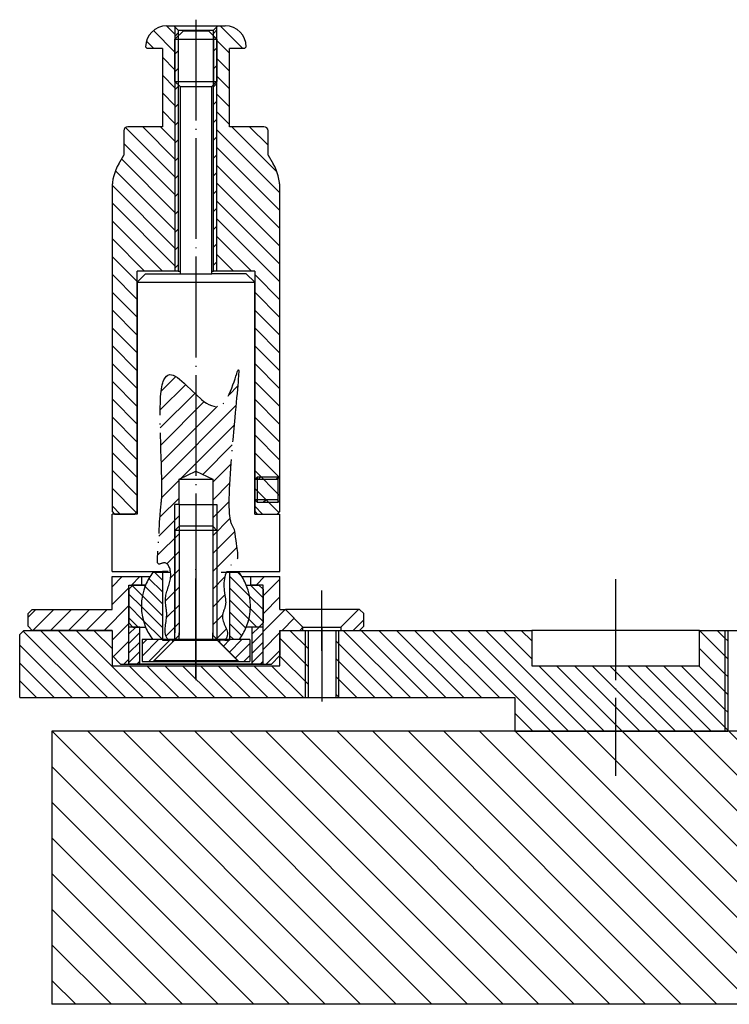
# Model space of a CAD drawing. Extents: x -1763 to 4575, y -3429 to 1051.
# Tile 4 of 174: x -343 to -258, y -2472 to -2355. Entities that reach past the tile are written whole.
import ezdxf

# ---------------------------------------------------------------- set-up
doc = ezdxf.new("R2010")
doc.units = 0
doc.linetypes.add('DOT_CENTER', pattern=[14, 12, -1, 0, -1])
doc.layers.get('0').update_dxf_attribs({"linetype": 'CONTINUOUS'})
doc.layers.add('1', color=7, linetype='CONTINUOUS')
pattern_1 = [(135, (-1142.240062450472, -11457.86251876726), (-1.0606601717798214, -1.0606601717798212), [])]
pattern_2 = [(45, (-1424.046086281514, -11558.22131712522), (-1.0606601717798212, 1.0606601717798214), [])]
pattern_3 = [(45, (-1106.595307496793, -11706.07448214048), (-1.0606601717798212, 1.0606601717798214), [])]
pattern_4 = [(45, (-1273.451088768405, -11577.19041191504), (-0.7071067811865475, 0.7071067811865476), [])]
pattern_5 = [(45, (-1142.240062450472, -11457.86251876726), (-0.565685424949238, 0.565685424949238), [])]
pattern_6 = [(135, (-1142.240062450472, -11457.86251876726), (-0.7071067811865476, -0.7071067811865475), [])]

# ---------------------------------------------------------------- blocks, each defined once
blk = doc.blocks.new('Z-STACK', base_point=(-660.9662464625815, -2583.473641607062))
at = {"layer": '1', "linetype": 'CONTINUOUS'}
h = blk.add_hatch(dxfattribs=at)
h.set_pattern_fill('USER', color=3, scale=1.5, angle=135, pattern_type=0)
h.set_pattern_definition(pattern_1)
edge = h.paths.add_edge_path()
edge.add_line((-325.7027139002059, -2367.710077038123), (-329.7027139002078, -2367.710077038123))
edge.add_arc((-329.7027139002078, -2368.210077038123), 0.5, 90, 180)
edge.add_line((-330.2027139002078, -2368.210077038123), (-330.2027139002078, -2371.085205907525))
edge.add_line((-330.2027139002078, -2371.085205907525), (-330.7988663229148, -2372.117772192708))
edge.add_arc((-325.6027139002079, -2375.117772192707), 5.999999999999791, 150.0000000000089, 180)
edge.add_line((-331.6027139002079, -2375.117772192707), (-331.6027139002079, -2413.510077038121))
edge.add_line((-331.6027139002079, -2413.510077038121), (-331.3027139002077, -2413.810077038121))
edge.add_line((-331.3027139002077, -2413.810077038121), (-328.9027139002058, -2413.810077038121))
edge.add_line((-328.9027139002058, -2413.810077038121), (-328.602713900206, -2413.510077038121))
edge.add_line((-328.602713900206, -2413.510077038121), (-328.602713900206, -2384.910077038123))
edge.add_line((-328.602713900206, -2384.910077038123), (-324.1027139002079, -2384.910077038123))
edge.add_line((-324.1027139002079, -2384.910077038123), (-324.1027139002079, -2355.81007703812))
edge.add_line((-324.1027139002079, -2355.81007703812), (-324.2027139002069, -2355.710077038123))
edge.add_line((-324.2027139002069, -2355.710077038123), (-325.1027139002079, -2355.710077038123))
edge.add_arc((-325.1027139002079, -2358.210077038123), 2.5, 90, 179.9999999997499)
edge.add_line((-327.6027139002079, -2358.210077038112), (-327.4027139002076, -2358.410077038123))
edge.add_line((-327.4027139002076, -2358.410077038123), (-325.6027139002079, -2358.410077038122))
edge.add_line((-325.6027139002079, -2358.410077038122), (-325.6027139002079, -2367.710077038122))
edge.add_line((-325.6027139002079, -2367.710077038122), (-325.7027139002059, -2367.710077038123))
h = blk.add_hatch(dxfattribs=at)
h.set_pattern_fill('USER', color=3, scale=1.5, angle=45, pattern_type=0)
h.set_pattern_definition(pattern_2)
h.paths.add_polyline_path([(-323.7027139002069, -2356.210077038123), (-323.7027139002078, -2384.910077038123), (-324.1027139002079, -2384.910077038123), (-324.1027139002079, -2355.81007703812)])
h = blk.add_hatch(dxfattribs=at)
h.set_pattern_fill('USER', color=3, scale=1.5, angle=45, pattern_type=0)
h.set_pattern_definition(pattern_2)
h.paths.add_polyline_path([(-319.5027139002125, -2356.210077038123), (-319.5027139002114, -2384.910077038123), (-319.1027139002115, -2384.910077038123), (-319.1027139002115, -2355.81007703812)])
h = blk.add_hatch(dxfattribs=at)
h.set_pattern_fill('USER', color=3, scale=1.5, angle=135, pattern_type=0)
h.set_pattern_definition(pattern_1)
edge = h.paths.add_edge_path()
edge.add_line((-317.5027139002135, -2367.710077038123), (-313.5027139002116, -2367.710077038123))
edge.add_arc((-313.5027139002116, -2368.210077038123), 0.5, 360, 450, ccw=False)
edge.add_line((-313.0027139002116, -2368.210077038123), (-313.0027139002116, -2371.085205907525))
edge.add_line((-313.0027139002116, -2371.085205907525), (-312.4065614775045, -2372.117772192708))
edge.add_arc((-317.6027139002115, -2375.117772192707), 6, 360, 389.99999999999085, ccw=False)
edge.add_line((-311.6027139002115, -2375.117772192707), (-311.6027139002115, -2413.510077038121))
edge.add_line((-311.6027139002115, -2413.510077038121), (-311.9027139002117, -2413.810077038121))
edge.add_line((-311.9027139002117, -2413.810077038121), (-314.3027139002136, -2413.810077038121))
edge.add_line((-314.3027139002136, -2413.810077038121), (-314.6027139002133, -2413.510077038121))
edge.add_line((-314.6027139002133, -2413.510077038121), (-314.6027139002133, -2384.910077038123))
edge.add_line((-314.6027139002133, -2384.910077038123), (-319.1027139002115, -2384.910077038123))
edge.add_line((-319.1027139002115, -2384.910077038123), (-319.1027139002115, -2355.81007703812))
edge.add_line((-319.1027139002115, -2355.81007703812), (-319.0027139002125, -2355.710077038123))
edge.add_line((-319.0027139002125, -2355.710077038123), (-318.1027139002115, -2355.710077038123))
edge.add_arc((-318.1027139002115, -2358.210077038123), 2.5, 360.0000000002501, 450, ccw=False)
edge.add_line((-315.6027139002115, -2358.210077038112), (-315.8027139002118, -2358.410077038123))
edge.add_line((-315.8027139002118, -2358.410077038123), (-317.6027139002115, -2358.410077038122))
edge.add_line((-317.6027139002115, -2358.410077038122), (-317.6027139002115, -2367.710077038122))
edge.add_line((-317.6027139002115, -2367.710077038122), (-317.5027139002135, -2367.710077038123))
h = blk.add_hatch(dxfattribs=at)
h.set_pattern_fill('USER', color=1, scale=1.5, angle=45, pattern_type=0)
h.set_pattern_definition([(45, (-910.5536839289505, -11564.75043073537), (-1.0606601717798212, 1.0606601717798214), [])])
edge = h.paths.add_edge_path()
edge.add_line((-324.9025561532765, -2428.810077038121), (-324.2027139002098, -2428.810077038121))
edge.add_line((-324.2027139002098, -2428.810077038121), (-323.6027139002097, -2428.210077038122))
edge.add_line((-323.6027139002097, -2428.210077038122), (-323.6027139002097, -2412.660077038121))
edge.add_line((-323.6027139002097, -2412.660077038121), (-323.6027139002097, -2409.660077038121))
edge.add_line((-323.6027139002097, -2409.660077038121), (-321.6027139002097, -2408.716701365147))
edge.add_line((-321.6027139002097, -2408.716701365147), (-319.6027139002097, -2409.660077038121))
edge.add_line((-319.6027139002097, -2409.660077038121), (-319.6027139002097, -2428.210077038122))
edge.add_line((-319.6027139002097, -2428.210077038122), (-319.0027139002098, -2428.810077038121))
edge.add_line((-319.0027139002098, -2428.810077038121), (-318.1531259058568, -2428.810077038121))
edge.add_spline(control_points=[(-318.1531259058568, -2428.810077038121), (-317.60661495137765, -2428.1724306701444), (-318.072493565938, -2427.2868589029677), (-318.55369155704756, -2426.129480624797), (-318.3050991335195, -2425.3353830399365), (-318.036951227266, -2424.655344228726), (-318.07091648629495, -2423.8972992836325), (-318.2888379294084, -2422.8080477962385), (-318.3392014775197, -2421.335600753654), (-317.7077846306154, -2420.0549324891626), (-317.06016608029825, -2419.5996443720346), (-316.71970514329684, -2419.346107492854), (-316.56467664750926, -2418.6347535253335), (-316.88164748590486, -2417.4261789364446), (-316.73980855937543, -2416.035333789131), (-317.45402182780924, -2414.9549722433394), (-317.7073741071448, -2413.623794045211), (-317.6684862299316, -2411.463600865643), (-317.5082166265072, -2408.4422974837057), (-317.25275108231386, -2405.017103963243), (-316.8436048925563, -2401.726789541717), (-316.8561872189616, -2399.0004168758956), (-316.2571323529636, -2397.478948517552), (-316.7463563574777, -2396.393546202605), (-316.97083375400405, -2398.2462662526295), (-317.4642113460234, -2399.043921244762), (-317.9813586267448, -2400.483925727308), (-319.2187603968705, -2401.218708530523), (-320.5005051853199, -2400.5777426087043), (-321.57759610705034, -2399.6360297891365), (-322.6897079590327, -2398.5247597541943), (-323.6158016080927, -2397.643095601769), (-324.7658423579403, -2396.9735160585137), (-325.78528926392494, -2398.1826571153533), (-325.8021001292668, -2400.149156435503), (-325.9069242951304, -2402.9488004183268), (-325.76975395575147, -2406.169621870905), (-325.6829736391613, -2409.210825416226), (-325.60843392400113, -2411.351408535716), (-325.76233565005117, -2412.7281903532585), (-325.8980520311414, -2413.979298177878), (-325.95194690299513, -2415.730162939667), (-326.1249463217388, -2417.599277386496), (-326.101564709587, -2418.8147810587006), (-326.3010116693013, -2419.642941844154), (-325.73551930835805, -2419.7963939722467), (-325.1957018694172, -2419.4454225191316), (-324.63372373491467, -2420.2781508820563), (-324.5380532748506, -2421.2791340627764), (-324.89002409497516, -2422.495713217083), (-325.29748488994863, -2423.6737528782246), (-325.181482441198, -2424.8175573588), (-324.92786383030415, -2426.5012979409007), (-325.5986791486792, -2427.854227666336), (-324.9025561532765, -2428.810077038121)], knot_values=[0, 0, 0, 0, 1.94983164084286, 2.89553066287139, 3.61290988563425, 4.35755221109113, 5.08230400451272, 5.83782253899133, 7.70428766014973, 9.42948111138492, 9.77185134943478, 10.08690605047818, 10.67119081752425, 11.78194128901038, 13.8645257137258, 14.57980330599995, 15.58535210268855, 17.86284220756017, 21.05866587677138, 24.66298182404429, 28.15802834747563, 31.02408407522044, 32.74144431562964, 32.97494305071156, 34.01228434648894, 35.58225840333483, 37.03595200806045, 38.19579368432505, 39.41195732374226, 40.95146204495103, 42.59340975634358, 44.02719252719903, 45.01180051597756, 45.94910358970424, 47.98517825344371, 50.89659140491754, 54.35732613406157, 57.64520978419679, 60.0358984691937, 60.76071429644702, 61.79985671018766, 63.80513068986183, 66.05676460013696, 67.25514076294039, 67.76474027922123, 68.13322167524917, 68.69109814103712, 69.42432047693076, 70.47422845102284, 71.80601103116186, 73.13628110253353, 74.1724341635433, 75.20480206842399, 78.22491359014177, 78.22491359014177, 78.22491359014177, 78.22491359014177], degree=3, periodic=0)
h = blk.add_hatch(dxfattribs=at)
h.set_pattern_fill('USER', color=1, scale=1.5, angle=45, pattern_type=0)
h.set_pattern_definition([(45, (-1142.240062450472, -11457.86251876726), (-1.0606601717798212, 1.0606601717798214), [])])
h.paths.add_polyline_path([(-312.1027139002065, -2409.710077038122), (-311.8027139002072, -2409.710077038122), (-311.8027139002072, -2409.410077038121), (-312.1027139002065, -2409.410077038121), (-314.302713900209, -2409.410077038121), (-314.302713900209, -2409.710077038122)])
h = blk.add_hatch(dxfattribs=at)
h.set_pattern_fill('USER', color=1, scale=1.5, angle=45, pattern_type=0)
h.set_pattern_definition([(45, (-1114.795667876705, -11416.75763829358), (-1.0606601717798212, 1.0606601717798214), [])])
h.paths.add_polyline_path([(-312.1027139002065, -2412.410077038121), (-311.8027139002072, -2412.410077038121), (-311.8027139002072, -2412.110077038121), (-312.1027139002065, -2412.110077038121), (-314.302713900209, -2412.110077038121), (-314.302713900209, -2412.410077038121)])
h = blk.add_hatch(dxfattribs=at)
h.set_pattern_fill('USER', color=1, angle=135, pattern_type=0)
h.set_pattern_definition(pattern_6)
edge = h.paths.add_edge_path()
edge.add_line((-325.6027139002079, -2428.760077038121), (-326.7261892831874, -2428.760077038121))
edge.add_arc((-321.6027139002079, -2424.760077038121), 6.5, 202.61986494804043, 217.97987244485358, ccw=False)
edge.add_arc((-321.6027139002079, -2424.760077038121), 6.5, 517.3801350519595, 202.61986494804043, ccw=False)
edge.add_arc((-321.6027139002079, -2424.760077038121), 6.499999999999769, 502.0201275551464, 517.3801350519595, ccw=False)
edge.add_line((-326.7261892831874, -2420.760077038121), (-325.6027139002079, -2420.760077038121))
edge.add_line((-325.6027139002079, -2420.760077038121), (-325.6027139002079, -2428.760077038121))
h = blk.add_hatch(dxfattribs=at)
h.set_pattern_fill('USER', color=1, angle=135, pattern_type=0)
h.set_pattern_definition(pattern_6)
edge = h.paths.add_edge_path()
edge.add_line((-316.4792385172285, -2428.760077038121), (-317.6027139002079, -2428.760077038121))
edge.add_line((-317.6027139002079, -2428.760077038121), (-317.6027139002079, -2420.760077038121))
edge.add_line((-317.6027139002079, -2420.760077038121), (-316.4792385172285, -2420.760077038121))
edge.add_arc((-321.6027139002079, -2424.760077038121), 6.5, 382.61986494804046, 397.9798724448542, ccw=False)
edge.add_arc((-321.6027139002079, -2424.760077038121), 6.5, 337.38013505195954, 382.61986494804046, ccw=False)
edge.add_arc((-321.6027139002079, -2424.760077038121), 6.499999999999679, 322.0201275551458, 337.38013505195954, ccw=False)
h = blk.add_hatch(dxfattribs=at)
h.set_pattern_fill('USER', color=1, scale=1.5, angle=45, pattern_type=0)
h.set_pattern_definition(pattern_3)
h.paths.add_polyline_path([(-341.6027139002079, -2425.660077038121), (-341.1027139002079, -2425.160077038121), (-331.6027139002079, -2425.160077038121), (-331.6027139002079, -2421.260077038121), (-328.1027139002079, -2421.260077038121), (-328.1027139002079, -2422.260077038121), (-329.6027139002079, -2422.260077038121), (-329.6027139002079, -2431.660077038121), (-330.6027139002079, -2431.660077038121), (-331.6027139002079, -2430.660077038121), (-331.6027139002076, -2427.660077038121), (-341.1027139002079, -2427.660077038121), (-341.6027139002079, -2427.160077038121)])
h = blk.add_hatch(dxfattribs=at)
h.set_pattern_fill('USER', color=1, angle=135, pattern_type=0)
h.set_pattern_definition(pattern_6)
edge = h.paths.add_edge_path()
edge.add_line((-327.6027139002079, -2427.260077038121), (-329.1027139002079, -2427.260077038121))
edge.add_line((-329.1027139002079, -2427.260077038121), (-329.6027139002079, -2426.760077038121))
edge.add_line((-329.6027139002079, -2426.760077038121), (-329.6027139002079, -2422.760077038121))
edge.add_line((-329.6027139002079, -2422.760077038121), (-329.1027139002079, -2422.260077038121))
edge.add_line((-329.1027139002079, -2422.260077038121), (-327.6027139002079, -2422.260077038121))
edge.add_arc((-321.6027139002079, -2424.760077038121), 6.5, 157.38013505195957, -157.38013505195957)
h = blk.add_hatch(dxfattribs=at)
h.set_pattern_fill('USER', color=1, angle=135, pattern_type=0)
h.set_pattern_definition(pattern_6)
edge = h.paths.add_edge_path()
edge.add_line((-314.1027139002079, -2427.260077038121), (-315.6027139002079, -2427.260077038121))
edge.add_arc((-321.6027139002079, -2424.760077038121), 6.5, -22.61986494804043, 22.61986494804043)
edge.add_line((-315.6027139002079, -2422.260077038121), (-314.1027139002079, -2422.260077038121))
edge.add_line((-314.1027139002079, -2422.260077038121), (-313.6027139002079, -2422.760077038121))
edge.add_line((-313.6027139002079, -2422.760077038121), (-313.6027139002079, -2426.760077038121))
edge.add_line((-313.6027139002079, -2426.760077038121), (-314.1027139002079, -2427.260077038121))
h = blk.add_hatch(dxfattribs=at)
h.set_pattern_fill('USER', color=1, scale=1.5, angle=45, pattern_type=0)
h.set_pattern_definition(pattern_3)
h.paths.add_polyline_path([(-313.6027139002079, -2422.260077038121), (-315.1027139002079, -2422.260077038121), (-315.1027139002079, -2421.260077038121), (-311.6027139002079, -2421.260077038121), (-311.6027139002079, -2425.160077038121), (-310.9527139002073, -2425.160077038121), (-308.8527139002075, -2427.260077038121), (-308.8527139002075, -2427.660077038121), (-311.6027139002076, -2427.660077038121), (-311.6027139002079, -2430.660077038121), (-312.6027139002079, -2431.660077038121), (-313.6027139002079, -2431.660077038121)])
h = blk.add_hatch(dxfattribs=at)
h.set_pattern_fill('USER', color=1, scale=1.5, angle=45, pattern_type=0)
h.set_pattern_definition(pattern_3)
h.paths.add_polyline_path([(-302.2527139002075, -2425.160077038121), (-302.1027139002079, -2425.160077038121), (-301.6027139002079, -2425.660077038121), (-301.6027139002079, -2427.160077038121), (-302.1027139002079, -2427.660077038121), (-304.3527139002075, -2427.660077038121), (-304.3527139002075, -2427.260077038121)])
h = blk.add_hatch(dxfattribs=at)
h.set_pattern_fill('USER', color=4, scale=1.5, angle=135, pattern_type=0)
h.set_pattern_definition(pattern_1)
h.paths.add_polyline_path([(-308.2527139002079, -2435.660077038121), (-342.6027139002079, -2435.660077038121), (-342.6027139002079, -2428.160077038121), (-342.1027139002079, -2427.660077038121), (-331.6027139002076, -2427.660077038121), (-331.6027139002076, -2431.860077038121), (-311.6027139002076, -2431.860077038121), (-311.6027139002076, -2427.660077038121), (-308.2527139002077, -2427.660077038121)])
h = blk.add_hatch(dxfattribs=at)
h.set_pattern_fill('USER', color=1, scale=0.8, angle=45, pattern_type=0)
h.set_pattern_definition(pattern_5)
h.paths.add_polyline_path([(-328.302713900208, -2431.660077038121), (-329.6027139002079, -2431.660077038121), (-329.6027139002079, -2427.260077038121), (-328.302713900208, -2427.260077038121)])
h = blk.add_hatch(dxfattribs=at)
h.set_pattern_fill('USER', color=1, scale=0.8, angle=45, pattern_type=0)
h.set_pattern_definition(pattern_5)
h.paths.add_polyline_path([(-313.6027139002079, -2431.660077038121), (-314.9027139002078, -2431.660077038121), (-314.9027139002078, -2427.260077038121), (-313.6027139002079, -2427.260077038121)])
h = blk.add_hatch(dxfattribs=at)
h.set_pattern_fill('USER', color=4, scale=1.5, angle=135, pattern_type=0)
h.set_pattern_definition(pattern_1)
h.paths.add_polyline_path([(-258.6027139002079, -2439.660077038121), (-283.6027139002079, -2439.660077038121), (-283.6027139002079, -2435.660077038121), (-304.9527139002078, -2435.660077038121), (-304.9527139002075, -2427.660077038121), (-281.6027139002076, -2427.660077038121), (-281.6027139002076, -2431.860077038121), (-261.6027139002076, -2431.860077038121), (-261.6027139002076, -2427.660077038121), (-258.6027139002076, -2427.660077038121)])
h = blk.add_hatch(dxfattribs=at)
h.set_pattern_fill('USER', color=4, scale=1.5, angle=135, pattern_type=0)
h.set_pattern_definition(pattern_1)
h.paths.add_polyline_path([(-258.2527139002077, -2427.660077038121), (-258.6027139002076, -2427.660077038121), (-258.6027139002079, -2439.660077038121), (-258.2527139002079, -2439.660077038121)])
h = blk.add_hatch(dxfattribs=at)
h.set_pattern_fill('USER', color=1, angle=45, pattern_type=0)
h.set_pattern_definition(pattern_4)
h.paths.add_polyline_path([(-324.4027139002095, -2429.060077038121), (-326.7027139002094, -2431.360077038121), (-328.0027139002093, -2431.360077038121), (-328.0027139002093, -2428.76007703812), (-324.4027139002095, -2428.760077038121)])
h = blk.add_hatch(dxfattribs=at)
h.set_pattern_fill('USER', color=1, angle=45, pattern_type=0)
h.set_pattern_definition(pattern_4)
h.paths.add_polyline_path([(-315.2027139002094, -2428.760077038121), (-315.2027139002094, -2431.360077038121), (-316.5027139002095, -2431.360077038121), (-318.8027139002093, -2429.060077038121), (-318.8027139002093, -2428.760077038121)])
h = blk.add_hatch(dxfattribs=at)
h.set_pattern_fill('USER', color=1, scale=3, angle=135, pattern_type=0)
h.set_pattern_definition([(135, (-1142.240062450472, -11457.86251876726), (-2.121320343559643, -2.1213203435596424), [])])
h.paths.add_polyline_path([(-211.7739039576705, -2439.660077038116), (-226.6027139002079, -2439.660077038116), (-226.6027139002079, -2455.660077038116), (-229.1027139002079, -2456.460077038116), (-231.6027139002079, -2455.660077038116), (-231.6027139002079, -2439.660077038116), (-338.7739039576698, -2439.660077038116), (-338.7739039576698, -2472.160077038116), (-211.7739039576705, -2472.160077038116)])
at = {"color": 1, "linetype": 'CONTINUOUS'}
for p, q in [((-338.7739039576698, -2439.660077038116), (-338.7739039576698, -2472.160077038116)), ((-231.6027139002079, -2439.660077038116), (-338.7739039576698, -2439.660077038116)), ((-211.7739039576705, -2472.160077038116), (-338.7739039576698, -2472.160077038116))]:
    blk.add_line(p, q, dxfattribs=at)
at = {"layer": '1', "color": 1, "linetype": 'DOT_CENTER'}
for p, q in [((-321.6027139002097, -2354.972901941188), (-321.6027139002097, -2430.493211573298)), ((-321.6027139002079, -2433.466130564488), (-321.6027139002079, -2420.227636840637)), ((-306.6027139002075, -2430.077421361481), (-306.6027139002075, -2422.905945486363)), ((-321.6027139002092, -2427.2181052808), (-321.6027139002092, -2432.258900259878))]:
    blk.add_line(p, q, dxfattribs=at)
at = {"layer": '1', "color": 3, "linetype": 'CONTINUOUS'}
for p, q in [((-325.1027139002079, -2355.710077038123), (-324.2027139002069, -2355.710077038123)), ((-324.2027139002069, -2355.710077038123), (-321.6027139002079, -2355.710077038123)), ((-324.2027139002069, -2355.710077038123), (-324.1027139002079, -2355.81007703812)), ((-324.1027139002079, -2355.81007703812), (-324.1027139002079, -2384.910077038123)), ((-324.1027139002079, -2355.81007703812), (-323.7027139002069, -2356.210077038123)), ((-323.7027139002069, -2356.210077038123), (-323.7027139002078, -2384.910077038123)), ((-323.7027139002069, -2356.210077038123), (-321.6027139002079, -2356.210077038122)), ((-321.6027139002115, -2355.710077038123), (-319.0027139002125, -2355.710077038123)), ((-321.6027139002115, -2356.210077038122), (-319.5027139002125, -2356.210077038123)), ((-319.5027139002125, -2356.210077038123), (-319.1027139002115, -2355.81007703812)), ((-319.5027139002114, -2384.910077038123), (-319.5027139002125, -2356.210077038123)), ((-319.1027139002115, -2355.81007703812), (-319.0027139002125, -2355.710077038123)), ((-319.1027139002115, -2384.910077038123), (-319.1027139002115, -2355.81007703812)), ((-319.0027139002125, -2355.710077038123), (-318.1027139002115, -2355.710077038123)), ((-327.6027139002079, -2358.210077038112), (-327.6027139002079, -2358.210077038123)), ((-327.6027139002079, -2358.210077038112), (-327.4027139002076, -2358.410077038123)), ((-327.6027139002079, -2358.210077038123), (-327.6027139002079, -2358.210077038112)), ((-325.6027139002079, -2358.410077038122), (-327.4027139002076, -2358.410077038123)), ((-325.6027139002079, -2358.410077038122), (-325.6027139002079, -2367.710077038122)), ((-317.6027139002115, -2367.710077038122), (-317.6027139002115, -2358.410077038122)), ((-315.8027139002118, -2358.410077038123), (-317.6027139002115, -2358.410077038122)), ((-315.8027139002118, -2358.410077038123), (-315.6027139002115, -2358.210077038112)), ((-315.6027139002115, -2358.210077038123), (-315.6027139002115, -2358.210077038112)), ((-315.6027139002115, -2358.210077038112), (-315.6027139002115, -2358.210077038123)), ((-330.2027139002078, -2368.210077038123), (-330.2027139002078, -2371.085205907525)), ((-325.7027139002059, -2367.710077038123), (-329.7027139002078, -2367.710077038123)), ((-325.6027139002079, -2367.710077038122), (-325.7027139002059, -2367.710077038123)), ((-325.6027139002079, -2367.710077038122), (-325.6027139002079, -2367.710077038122)), ((-325.6027139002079, -2367.710077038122), (-325.6027139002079, -2367.710077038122)), ((-325.6027139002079, -2367.710077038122), (-325.6027139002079, -2367.710077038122)), ((-325.6027139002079, -2367.710077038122), (-325.6027139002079, -2367.710077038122)), ((-317.6027139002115, -2367.710077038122), (-317.6027139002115, -2367.710077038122)), ((-317.6027139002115, -2367.710077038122), (-317.6027139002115, -2367.710077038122)), ((-317.6027139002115, -2367.710077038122), (-317.6027139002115, -2367.710077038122)), ((-317.6027139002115, -2367.710077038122), (-317.6027139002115, -2367.710077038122)), ((-317.5027139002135, -2367.710077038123), (-317.6027139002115, -2367.710077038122)), ((-313.5027139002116, -2367.710077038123), (-317.5027139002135, -2367.710077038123)), ((-313.0027139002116, -2371.085205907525), (-313.0027139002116, -2368.210077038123)), ((-330.7988663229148, -2372.117772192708), (-330.2027139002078, -2371.085205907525)), ((-313.0027139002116, -2371.085205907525), (-312.4065614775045, -2372.117772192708)), ((-331.6027139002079, -2374.510077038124), (-331.6027139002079, -2374.563535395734)), ((-331.6027139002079, -2375.117772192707), (-331.6027139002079, -2413.510077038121)), ((-311.6027139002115, -2374.563535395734), (-311.6027139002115, -2374.510077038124)), ((-311.6027139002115, -2413.510077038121), (-311.6027139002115, -2375.117772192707)), ((-324.1027139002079, -2384.910077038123), (-328.602713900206, -2384.910077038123)), ((-328.602713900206, -2413.510077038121), (-328.602713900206, -2384.910077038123)), ((-323.7027139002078, -2384.910077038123), (-324.1027139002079, -2384.910077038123)), ((-323.7027139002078, -2384.910077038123), (-323.5027139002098, -2384.910077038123)), ((-319.7027139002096, -2384.910077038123), (-319.5027139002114, -2384.910077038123)), ((-319.1027139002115, -2384.910077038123), (-319.5027139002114, -2384.910077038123)), ((-314.6027139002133, -2384.910077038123), (-319.1027139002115, -2384.910077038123)), ((-314.6027139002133, -2384.910077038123), (-314.6027139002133, -2413.510077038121)), ((-331.6027139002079, -2413.510077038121), (-331.3027139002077, -2413.810077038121)), ((-331.3027139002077, -2413.810077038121), (-328.9027139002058, -2413.810077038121)), ((-328.9027139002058, -2413.810077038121), (-328.602713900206, -2413.510077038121)), ((-314.6027139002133, -2413.510077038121), (-314.3027139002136, -2413.810077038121)), ((-314.3027139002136, -2413.810077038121), (-311.9027139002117, -2413.810077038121)), ((-311.9027139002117, -2413.810077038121), (-311.6027139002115, -2413.510077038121))]:
    blk.add_line(p, q, dxfattribs=at)
at = {"layer": '1', "color": 7, "linetype": 'CONTINUOUS'}
for p, q in [((-324.1027139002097, -2357.310077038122), (-323.1027139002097, -2356.310077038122)), ((-323.1027139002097, -2356.310077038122), (-320.1027139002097, -2356.310077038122)), ((-319.1027139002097, -2357.310077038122), (-320.1027139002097, -2356.310077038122)), ((-324.1027139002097, -2357.310077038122), (-319.1027139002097, -2357.310077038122)), ((-324.1027139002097, -2362.310077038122), (-324.1027139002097, -2357.310077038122)), ((-319.1027139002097, -2357.310077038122), (-319.1027139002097, -2362.310077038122)), ((-324.1027139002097, -2362.310077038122), (-319.1027139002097, -2362.310077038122)), ((-324.1027139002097, -2362.310077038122), (-323.5027139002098, -2362.910077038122)), ((-319.7027139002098, -2362.910077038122), (-319.1027139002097, -2362.310077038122)), ((-323.5027139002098, -2362.910077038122), (-319.7027139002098, -2362.910077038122)), ((-323.5027139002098, -2362.910077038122), (-323.5027139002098, -2385.210077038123)), ((-319.7027139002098, -2385.210077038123), (-319.7027139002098, -2362.910077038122)), ((-327.6027139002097, -2385.210077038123), (-328.6027139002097, -2386.210077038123)), ((-327.6027139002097, -2385.210077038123), (-323.5027139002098, -2385.210077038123)), ((-323.5027139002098, -2385.210077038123), (-319.7027139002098, -2385.210077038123)), ((-315.6027139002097, -2385.210077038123), (-319.7027139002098, -2385.210077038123)), ((-315.6027139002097, -2385.210077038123), (-314.6027139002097, -2386.210077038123)), ((-328.6027139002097, -2386.210077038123), (-328.6027139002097, -2413.810077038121)), ((-328.6027139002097, -2386.210077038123), (-314.6027139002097, -2386.210077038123)), ((-314.6027139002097, -2413.810077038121), (-314.6027139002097, -2386.210077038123)), ((-323.6027139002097, -2409.660077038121), (-321.6027139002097, -2408.716701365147)), ((-321.6027139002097, -2408.716701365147), (-319.6027139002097, -2409.660077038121)), ((-323.6027139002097, -2409.660077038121), (-319.6027139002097, -2409.660077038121)), ((-323.6027139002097, -2412.660077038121), (-323.6027139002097, -2409.660077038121)), ((-319.6027139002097, -2409.660077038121), (-319.6027139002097, -2428.210077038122)), ((-314.302713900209, -2409.410077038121), (-314.6027139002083, -2409.710077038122)), ((-314.302713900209, -2409.710077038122), (-314.6027139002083, -2409.710077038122)), ((-314.6027139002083, -2409.710077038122), (-314.6027139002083, -2412.110077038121)), ((-312.1027139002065, -2409.410077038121), (-314.302713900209, -2409.410077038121)), ((-314.302713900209, -2409.410077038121), (-314.302713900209, -2409.710077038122)), ((-314.302713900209, -2409.710077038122), (-314.302713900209, -2412.110077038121)), ((-312.1027139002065, -2409.710077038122), (-314.302713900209, -2409.710077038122)), ((-311.8027139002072, -2409.410077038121), (-312.1027139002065, -2409.410077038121)), ((-311.8027139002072, -2409.710077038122), (-312.1027139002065, -2409.710077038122)), ((-311.8027139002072, -2409.710077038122), (-311.8027139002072, -2409.410077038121)), ((-311.6027139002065, -2409.610077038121), (-311.8027139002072, -2409.410077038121)), ((-311.8027139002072, -2412.110077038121), (-311.8027139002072, -2409.710077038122)), ((-311.6027139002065, -2412.210077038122), (-311.6027139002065, -2409.610077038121)), ((-323.6027139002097, -2412.660077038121), (-324.1027139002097, -2412.660077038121)), ((-323.6027139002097, -2412.660077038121), (-319.6027139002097, -2412.660077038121)), ((-323.6027139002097, -2412.660077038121), (-323.6027139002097, -2428.210077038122)), ((-319.6027139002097, -2412.660077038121), (-319.1027139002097, -2412.660077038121)), ((-314.302713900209, -2412.110077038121), (-314.6027139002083, -2412.110077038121)), ((-314.6027139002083, -2412.110077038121), (-314.302713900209, -2412.410077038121)), ((-314.302713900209, -2412.110077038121), (-314.302713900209, -2412.410077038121)), ((-312.1027139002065, -2412.110077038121), (-314.302713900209, -2412.110077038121)), ((-314.302713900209, -2412.410077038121), (-312.1027139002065, -2412.410077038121)), ((-311.8027139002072, -2412.110077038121), (-312.1027139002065, -2412.110077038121)), ((-312.1027139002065, -2412.410077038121), (-311.8027139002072, -2412.410077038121)), ((-311.8027139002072, -2412.410077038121), (-311.8027139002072, -2412.110077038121)), ((-311.8027139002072, -2412.410077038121), (-311.6027139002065, -2412.210077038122)), ((-331.6027139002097, -2420.660077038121), (-331.6027139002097, -2413.810077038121)), ((-328.6027139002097, -2413.810077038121), (-331.6027139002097, -2413.810077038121)), ((-314.6027139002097, -2413.810077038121), (-311.6027139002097, -2413.810077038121)), ((-311.6027139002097, -2420.660077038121), (-311.6027139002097, -2413.810077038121)), ((-324.1027139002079, -2415.764884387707), (-323.6027139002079, -2415.264884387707)), ((-324.1027139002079, -2415.764884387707), (-324.1027139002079, -2427.964884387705)), ((-319.1027139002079, -2415.764884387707), (-324.1027139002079, -2415.764884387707)), ((-319.6027139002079, -2415.264884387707), (-323.6027139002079, -2415.264884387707)), ((-323.6027139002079, -2415.264884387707), (-323.6027139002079, -2415.764884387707)), ((-323.6027139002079, -2415.764884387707), (-323.6027139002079, -2427.964884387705)), ((-319.1027139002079, -2415.764884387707), (-319.6027139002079, -2415.264884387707)), ((-319.6027139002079, -2415.264884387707), (-319.6027139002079, -2415.764884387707)), ((-319.6027139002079, -2415.764884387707), (-319.6027139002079, -2427.964884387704)), ((-319.1027139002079, -2415.764884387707), (-319.1027139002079, -2427.964884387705)), ((-331.6027139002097, -2420.660077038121), (-325.6027139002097, -2420.660077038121)), ((-325.6027139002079, -2420.760077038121), (-326.7261892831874, -2420.760077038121)), ((-325.6027139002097, -2420.660077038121), (-325.6027139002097, -2428.810077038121)), ((-324.9269625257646, -2420.660077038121), (-325.6027139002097, -2420.660077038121)), ((-325.6027139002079, -2420.760077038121), (-325.6027139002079, -2428.760077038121)), ((-324.6027139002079, -2420.760077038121), (-325.6027139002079, -2420.760077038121)), ((-317.6027139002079, -2420.760077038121), (-318.6027139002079, -2420.760077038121)), ((-317.9575693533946, -2420.660077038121), (-317.6027139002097, -2420.660077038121)), ((-317.6027139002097, -2420.660077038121), (-317.6027139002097, -2428.810077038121)), ((-317.6027139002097, -2420.660077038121), (-311.6027139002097, -2420.660077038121)), ((-317.6027139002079, -2420.760077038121), (-317.6027139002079, -2428.760077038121)), ((-316.4792385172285, -2420.760077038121), (-317.6027139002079, -2420.760077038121)), ((-331.6027139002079, -2425.160077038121), (-331.6027139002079, -2421.260077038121)), ((-331.6027139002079, -2421.260077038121), (-328.1027139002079, -2421.260077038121)), ((-328.1027139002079, -2421.260077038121), (-327.0799394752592, -2421.260077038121)), ((-328.1027139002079, -2421.260077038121), (-328.1027139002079, -2422.260077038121)), ((-316.1254883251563, -2421.260077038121), (-315.1027139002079, -2421.260077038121)), ((-315.1027139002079, -2421.260077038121), (-311.6027139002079, -2421.260077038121)), ((-315.1027139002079, -2421.260077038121), (-315.1027139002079, -2422.260077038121)), ((-311.6027139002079, -2425.160077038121), (-311.6027139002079, -2421.260077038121)), ((-329.1027139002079, -2422.260077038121), (-329.6027139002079, -2422.760077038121)), ((-329.6027139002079, -2431.660077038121), (-329.6027139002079, -2422.260077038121)), ((-329.6027139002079, -2422.260077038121), (-328.1027139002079, -2422.260077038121)), ((-329.6027139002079, -2422.760077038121), (-329.6027139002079, -2426.760077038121)), ((-327.6027139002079, -2422.260077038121), (-329.1027139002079, -2422.260077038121)), ((-328.1027139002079, -2422.260077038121), (-327.6027139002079, -2422.260077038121)), ((-315.6027139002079, -2422.260077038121), (-314.1027139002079, -2422.260077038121)), ((-315.6027139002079, -2422.260077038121), (-315.1027139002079, -2422.260077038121)), ((-313.6027139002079, -2422.260077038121), (-315.1027139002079, -2422.260077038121)), ((-314.1027139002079, -2422.260077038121), (-313.6027139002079, -2422.760077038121)), ((-313.6027139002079, -2431.660077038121), (-313.6027139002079, -2422.260077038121)), ((-313.6027139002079, -2422.760077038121), (-313.6027139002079, -2426.760077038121)), ((-341.1027139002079, -2425.160077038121), (-341.6027139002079, -2425.660077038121)), ((-341.6027139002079, -2427.160077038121), (-341.6027139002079, -2425.660077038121)), ((-341.1027139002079, -2425.160077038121), (-331.6027139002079, -2425.160077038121)), ((-311.6027139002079, -2425.160077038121), (-310.9527139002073, -2425.160077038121)), ((-302.2527139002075, -2425.160077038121), (-310.9527139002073, -2425.160077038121)), ((-308.8527139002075, -2427.260077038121), (-310.9527139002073, -2425.160077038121)), ((-302.2527139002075, -2425.160077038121), (-304.3527139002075, -2427.260077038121)), ((-302.1027139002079, -2425.160077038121), (-302.2527139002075, -2425.160077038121)), ((-301.6027139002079, -2427.160077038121), (-301.6027139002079, -2425.660077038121)), ((-329.6027139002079, -2426.760077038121), (-329.1027139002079, -2427.260077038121)), ((-313.6027139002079, -2426.760077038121), (-314.1027139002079, -2427.260077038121)), ((-341.1027139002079, -2427.660077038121), (-341.6027139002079, -2427.160077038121)), ((-331.6027139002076, -2427.660077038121), (-341.1027139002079, -2427.660077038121)), ((-331.6027139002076, -2427.660077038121), (-331.6027139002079, -2430.660077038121)), ((-328.302713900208, -2427.260077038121), (-329.6027139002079, -2427.260077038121)), ((-329.6027139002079, -2431.660077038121), (-329.6027139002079, -2427.260077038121)), ((-329.1027139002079, -2427.260077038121), (-327.6027139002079, -2427.260077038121)), ((-328.302713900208, -2431.660077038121), (-328.302713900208, -2427.260077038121)), ((-324.1027139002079, -2428.764884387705), (-324.1027139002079, -2427.964884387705)), ((-323.6027139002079, -2428.764884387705), (-323.6027139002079, -2427.964884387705)), ((-319.6027139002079, -2428.764884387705), (-319.6027139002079, -2427.964884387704)), ((-319.1027139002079, -2427.964884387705), (-319.1027139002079, -2428.764884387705)), ((-314.1027139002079, -2427.260077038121), (-315.6027139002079, -2427.260077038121)), ((-313.6027139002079, -2427.260077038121), (-314.9027139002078, -2427.260077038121)), ((-314.9027139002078, -2431.660077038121), (-314.9027139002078, -2427.260077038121)), ((-313.6027139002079, -2431.660077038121), (-313.6027139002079, -2427.260077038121)), ((-311.6027139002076, -2427.660077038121), (-308.8527139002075, -2427.660077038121)), ((-311.6027139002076, -2427.660077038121), (-311.6027139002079, -2430.660077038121)), ((-308.8527139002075, -2427.260077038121), (-304.3527139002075, -2427.260077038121)), ((-308.8527139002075, -2427.660077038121), (-308.8527139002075, -2427.260077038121)), ((-308.8527139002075, -2427.660077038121), (-304.3527139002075, -2427.660077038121)), ((-304.3527139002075, -2427.260077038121), (-304.3527139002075, -2427.660077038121)), ((-304.3527139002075, -2427.660077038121), (-302.1027139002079, -2427.660077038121)), ((-302.1027139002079, -2427.660077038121), (-301.6027139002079, -2427.160077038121)), ((-328.0027139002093, -2428.76007703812), (-328.0027139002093, -2431.360077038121)), ((-324.4027139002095, -2428.760077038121), (-328.0027139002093, -2428.76007703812)), ((-325.6027139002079, -2428.760077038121), (-326.7261892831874, -2428.760077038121)), ((-324.4027139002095, -2429.060077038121), (-326.7027139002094, -2431.360077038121)), ((-326.6027139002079, -2431.264884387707), (-324.1027139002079, -2428.764884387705)), ((-324.6027139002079, -2428.760077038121), (-325.6027139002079, -2428.760077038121)), ((-325.6027139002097, -2428.810077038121), (-324.9025561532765, -2428.810077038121)), ((-324.2027139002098, -2428.810077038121), (-324.9025561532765, -2428.810077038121)), ((-324.4027139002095, -2428.760077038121), (-324.4027139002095, -2429.060077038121)), ((-318.8027139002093, -2428.760077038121), (-324.4027139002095, -2428.760077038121)), ((-324.2027139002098, -2428.810077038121), (-323.6027139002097, -2428.210077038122)), ((-324.2027139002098, -2428.810077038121), (-319.0027139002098, -2428.810077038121)), ((-323.6027139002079, -2428.764884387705), (-324.1027139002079, -2428.764884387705)), ((-319.6027139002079, -2428.764884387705), (-323.6027139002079, -2428.764884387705)), ((-319.0027139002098, -2428.810077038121), (-319.6027139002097, -2428.210077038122)), ((-319.1027139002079, -2428.764884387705), (-319.6027139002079, -2428.764884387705)), ((-316.6027139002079, -2431.264884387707), (-319.1027139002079, -2428.764884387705)), ((-318.1531259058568, -2428.810077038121), (-319.0027139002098, -2428.810077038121)), ((-318.8027139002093, -2428.760077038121), (-318.8027139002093, -2429.060077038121)), ((-315.2027139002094, -2428.760077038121), (-318.8027139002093, -2428.760077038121)), ((-316.5027139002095, -2431.360077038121), (-318.8027139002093, -2429.060077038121)), ((-317.6027139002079, -2428.760077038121), (-318.6027139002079, -2428.760077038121)), ((-318.1531259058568, -2428.810077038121), (-317.6027139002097, -2428.810077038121)), ((-316.4792385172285, -2428.760077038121), (-317.6027139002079, -2428.760077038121)), ((-315.2027139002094, -2428.760077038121), (-315.2027139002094, -2431.360077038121)), ((-330.6027139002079, -2431.660077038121), (-331.6027139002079, -2430.660077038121)), ((-328.0027139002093, -2431.360077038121), (-326.7027139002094, -2431.360077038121)), ((-326.7027139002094, -2431.360077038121), (-316.5027139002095, -2431.360077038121)), ((-316.6027139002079, -2431.264884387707), (-326.6027139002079, -2431.264884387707)), ((-316.5027139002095, -2431.360077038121), (-315.2027139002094, -2431.360077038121)), ((-312.6027139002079, -2431.660077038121), (-311.6027139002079, -2430.660077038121)), ((-330.6027139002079, -2431.660077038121), (-329.6027139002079, -2431.660077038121)), ((-328.302713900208, -2431.660077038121), (-329.6027139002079, -2431.660077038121)), ((-329.6027139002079, -2431.660077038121), (-313.6027139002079, -2431.660077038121)), ((-314.9027139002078, -2431.660077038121), (-328.302713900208, -2431.660077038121)), ((-313.6027139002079, -2431.660077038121), (-314.9027139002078, -2431.660077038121)), ((-313.6027139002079, -2431.660077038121), (-312.6027139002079, -2431.660077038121))]:
    blk.add_line(p, q, dxfattribs=at)
at = {"layer": '1', "color": 1, "linetype": 'CONTINUOUS'}
for p, q in [((-323.7027139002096, -2356.911037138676), (-323.7027139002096, -2362.710077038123)), ((-319.5027139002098, -2356.908846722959), (-319.5027139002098, -2362.710077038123)), ((-324.1027139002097, -2428.710077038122), (-324.1027139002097, -2412.660077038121)), ((-319.1027139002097, -2412.660077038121), (-319.1027139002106, -2415.160077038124)), ((-319.1027139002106, -2415.160077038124), (-319.1027139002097, -2428.710077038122))]:
    blk.add_line(p, q, dxfattribs=at)
at = {"layer": '1', "color": 4, "linetype": 'DOT_CENTER'}
for p, q in [((-321.6027139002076, -2421.575036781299), (-321.6027139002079, -2433.960866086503)), ((-271.6027139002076, -2421.575036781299), (-271.6027139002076, -2444.960866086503)), ((-306.6027139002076, -2427.286657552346), (-306.6027139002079, -2436.114899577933))]:
    blk.add_line(p, q, dxfattribs=at)
at = {"layer": '1', "color": 7, "linetype": 'DOT_CENTER'}
blk.add_line((-302.1027139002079, -2425.160077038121), (-301.6027139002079, -2425.660077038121), dxfattribs=at)
at = {"layer": '1', "color": 4, "linetype": 'CONTINUOUS'}
for p, q in [((-342.6027139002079, -2428.160077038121), (-342.1027139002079, -2427.660077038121)), ((-342.1027139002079, -2427.660077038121), (-331.6027139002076, -2427.660077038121)), ((-331.6027139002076, -2427.660077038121), (-331.6027139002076, -2431.860077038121)), ((-311.6027139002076, -2431.860077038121), (-311.6027139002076, -2427.660077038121)), ((-311.6027139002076, -2427.660077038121), (-308.2527139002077, -2427.660077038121)), ((-308.6027139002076, -2427.660077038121), (-308.6027139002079, -2435.660077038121)), ((-308.2527139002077, -2427.660077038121), (-308.2527139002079, -2435.660077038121)), ((-308.2527139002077, -2427.660077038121), (-304.9527139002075, -2427.660077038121)), ((-304.9527139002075, -2427.660077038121), (-304.9527139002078, -2435.660077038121)), ((-304.9527139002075, -2427.660077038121), (-281.6027139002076, -2427.660077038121)), ((-304.6027139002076, -2427.660077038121), (-304.6027139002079, -2435.660077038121)), ((-281.6027139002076, -2427.660077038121), (-281.6027139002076, -2431.860077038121)), ((-261.6027139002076, -2427.660077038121), (-281.6027139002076, -2427.660077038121)), ((-261.6027139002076, -2427.660077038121), (-258.6027139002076, -2427.660077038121)), ((-261.6027139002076, -2431.860077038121), (-261.6027139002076, -2427.660077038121)), ((-258.6027139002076, -2427.660077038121), (-258.2527139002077, -2427.660077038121)), ((-258.6027139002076, -2427.660077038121), (-258.6027139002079, -2439.660077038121)), ((-258.2527139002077, -2427.660077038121), (-254.9527139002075, -2427.660077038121)), ((-258.2527139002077, -2427.660077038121), (-258.2527139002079, -2439.660077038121)), ((-342.6027139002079, -2435.660077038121), (-342.6027139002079, -2428.160077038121)), ((-331.6027139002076, -2431.860077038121), (-311.6027139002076, -2431.860077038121)), ((-281.6027139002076, -2431.860077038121), (-261.6027139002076, -2431.860077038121)), ((-342.6027139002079, -2435.660077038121), (-308.2527139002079, -2435.660077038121)), ((-308.2527139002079, -2435.660077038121), (-304.9527139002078, -2435.660077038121)), ((-304.9527139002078, -2435.660077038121), (-283.6027139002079, -2435.660077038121)), ((-283.6027139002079, -2435.660077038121), (-283.6027139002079, -2439.660077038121)), ((-283.6027139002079, -2439.660077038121), (-258.6027139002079, -2439.660077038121)), ((-258.6027139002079, -2439.660077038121), (-258.2527139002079, -2439.660077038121)), ((-254.952713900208, -2439.660077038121), (-258.2527139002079, -2439.660077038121))]:
    blk.add_line(p, q, dxfattribs=at)
at = {"layer": '1', "color": 3, "linetype": 'CONTINUOUS'}
for centre, radius, start, end in [((-325.1027139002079, -2358.210077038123), 2.5, 90, 179.9999999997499), ((-318.1027139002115, -2358.210077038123), 2.5, 2.5013e-10, 90), ((-329.7027139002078, -2368.210077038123), 0.5, 90, 180), ((-313.5027139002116, -2368.210077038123), 0.5, 0, 90), ((-325.6027139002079, -2375.117772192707), 5.99999999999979, 150.0000000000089, 180), ((-317.6027139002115, -2375.117772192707), 6, 0, 29.99999999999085)]:
    blk.add_arc(centre, radius, start, end, dxfattribs=at)
at = {"layer": '1', "color": 7, "linetype": 'CONTINUOUS'}
for radius, start, end in [(6.49999999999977, 142.02012755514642, 157.38013505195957), (6.5, 22.61986494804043, 37.9798724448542), (6.5, 157.38013505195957, -157.38013505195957), (6.5, -22.61986494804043, 22.61986494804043), (6.5, -157.38013505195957, -142.02012755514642), (6.49999999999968, -37.9798724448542, -22.61986494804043)]:
    blk.add_arc((-321.6027139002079, -2424.760077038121), radius, start, end, dxfattribs=at)
at = {"layer": '1', "color": 1, "linetype": 'DOT_CENTER'}
blk.add_open_spline([(-324.9025561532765, -2428.810077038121), (-325.6036535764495, -2427.900427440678), (-324.7576267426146, -2426.162161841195), (-325.5471670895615, -2423.647678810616), (-324.2188868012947, -2421.288738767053), (-325.1377934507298, -2419.045753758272), (-326.4101273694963, -2420.329309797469), (-326.1161116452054, -2418.555665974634), (-325.9697828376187, -2415.660077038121), (-325.8547012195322, -2412.955732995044), (-325.3607248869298, -2411.905391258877), (-327.2205069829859, -2387.604908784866), (-318.7991139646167, -2408.100920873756), (-315.5262715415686, -2390.428364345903), (-318.3911496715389, -2414.001664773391), (-317.2539843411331, -2415.209094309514), (-317.0375386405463, -2415.660077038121), (-316.7115664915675, -2418.33926728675), (-316.3571422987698, -2419.18435885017), (-318.2112834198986, -2420.281960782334), (-318.4400807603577, -2422.498596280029), (-317.8793705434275, -2424.641242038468), (-319.0281238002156, -2426.536461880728), (-317.3310355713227, -2427.842210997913), (-318.1531259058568, -2428.810077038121)], degree=3, knots=[33.21512683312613, 33.21512683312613, 33.21512683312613, 33.21512683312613, 36.25567813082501, 38.30905729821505, 40.8178661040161, 43.00375318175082, 44.94720576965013, 46.43487580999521, 46.43487580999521, 46.43487580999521, 47.60486740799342, 50.99497912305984, 58.94848124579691, 62.21318303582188, 66.79790088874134, 68.05327293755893, 68.05327293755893, 68.05327293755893, 69.9438918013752, 70.60622805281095, 74.03107683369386, 75.43919452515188, 76.8442218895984, 79.65000264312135, 79.65000264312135, 79.65000264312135, 79.65000264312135], dxfattribs=at)

msp = doc.modelspace()

# ---------------------------------------------------------------- block references
at = {"layer": '1'}
msp.add_blockref('Z-STACK', (-660.9662464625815, -2583.473641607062), dxfattribs=at)

doc.saveas('drawing.dxf')
